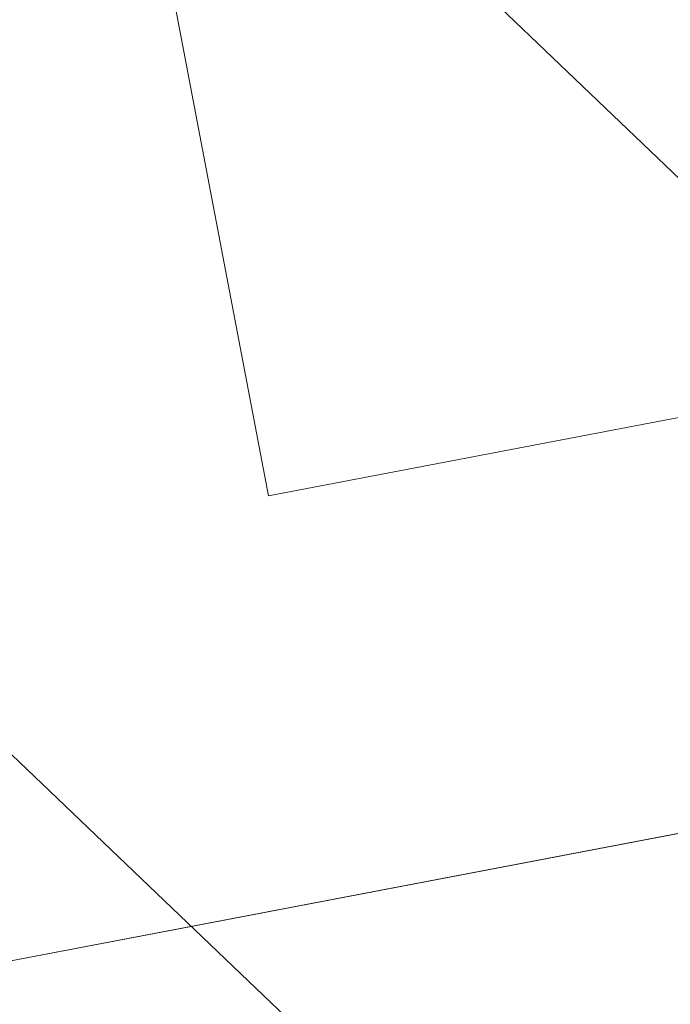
# Model space of a CAD drawing. Extents: x 3503739 to 3504470, y 5375172 to 5375561.
# Tile 13 of 142: x 3504136.497 to 3504136.896, y 5375384.497 to 5375385.099. Entities that reach past the tile are written whole.
import ezdxf

# ---------------------------------------------------------------- set-up
doc = ezdxf.new("R2010")
doc.units = 0
doc.header["$MEASUREMENT"] = 0
doc.layers.add('BHM_WA', color=7, linetype='Continuous')

msp = doc.modelspace()

# ---------------------------------------------------------------- linework, layer by layer
at = {"layer": 'BHM_WA', "color": 254, "linetype": 'Continuous', "lineweight": 9}
for points in [[(3504134.25281, 5375386.78934, 0), (3504136.90343, 5375384.2562, 0), (3504138.02762, 5375384.93491, 0)], [(3504136.4507, 5375384.51545, 0), (3504136.60197, 5375384.5443, 0), (3504137.55962, 5375384.72692, 0), (3504137.56052, 5375384.72709, 0), (3504137.56144, 5375384.72726, 0), (3504137.56236, 5375384.72744, 0), (3504137.5633, 5375384.72762, 0), (3504137.56425, 5375384.7278, 0), (3504137.5652, 5375384.72798, 0), (3504137.56615, 5375384.72816, 0), (3504137.62946, 5375384.74023, 0), (3504137.62392, 5375384.7693, 0), (3504137.62383, 5375384.76978, 0), (3504137.62373, 5375384.77025, 0), (3504137.62365, 5375384.77073, 0), (3504137.62355, 5375384.7712, 0), (3504137.62347, 5375384.77167, 0), (3504137.62338, 5375384.77213, 0), (3504137.62329, 5375384.77259, 0), (3504137.40468, 5375385.91899, 0), (3504136.22592, 5375385.69421, 0), (3504137.40468, 5375385.91899, 0), (3504137.43749, 5375385.74692, 0)], [(3504137.40468, 5375385.91899, 0), (3504137.62329, 5375384.77259, 0), (3504137.62338, 5375384.77213, 0), (3504137.62347, 5375384.77167, 0), (3504137.62355, 5375384.7712, 0), (3504137.62365, 5375384.77073, 0), (3504137.62373, 5375384.77025, 0), (3504137.62383, 5375384.76978, 0), (3504137.62392, 5375384.7693, 0), (3504137.62946, 5375384.74023, 0), (3504137.56615, 5375384.72816, 0), (3504137.5652, 5375384.72798, 0), (3504137.56425, 5375384.7278, 0), (3504137.5633, 5375384.72762, 0), (3504137.56236, 5375384.72744, 0), (3504137.56144, 5375384.72726, 0), (3504137.56052, 5375384.72709, 0), (3504137.55962, 5375384.72692, 0), (3504136.60197, 5375384.5443, 0), (3504136.4507, 5375384.51545, 0), (3504137.62946, 5375384.74023, 0), (3504137.40468, 5375385.91899, 0)], [(3504136.4507, 5375384.51545, 0), (3504137.62946, 5375384.74023, 0), (3504137.40468, 5375385.91899, 0)], [(3504136.64945, 5375384.80786, 0), (3504137.3404, 5375384.93962, 0), (3504137.20927, 5375385.62723, 0), (3504136.51832, 5375385.49547, 0), (3504137.20927, 5375385.62723, 0), (3504137.3404, 5375384.93962, 0), (3504136.64945, 5375384.80786, 0), (3504136.51832, 5375385.49547, 0), (3504136.64945, 5375384.80786, 0)], [(3504136.64945, 5375384.80786, 0), (3504137.3404, 5375384.93962, 0), (3504137.20927, 5375385.62723, 0), (3504136.51832, 5375385.49547, 0), (3504136.64945, 5375384.80786, 0), (3504137.3404, 5375384.93962, 0), (3504137.20927, 5375385.62723, 0), (3504136.51832, 5375385.49547, 0), (3504136.64945, 5375384.80786, 0)], [(3504136.98912, 5375385.02845, 0), (3504137.17577, 5375385.22376, 0), (3504137.11805, 5375385.27892, 0), (3504136.92274, 5375385.46557, 0), (3504136.73608, 5375385.27026, 0), (3504136.68092, 5375385.21254, 0), (3504136.93395, 5375384.97073, 0), (3504136.98912, 5375385.02845, 0)]]:
    msp.add_polyline3d(points, dxfattribs=at)

doc.saveas('drawing.dxf')
